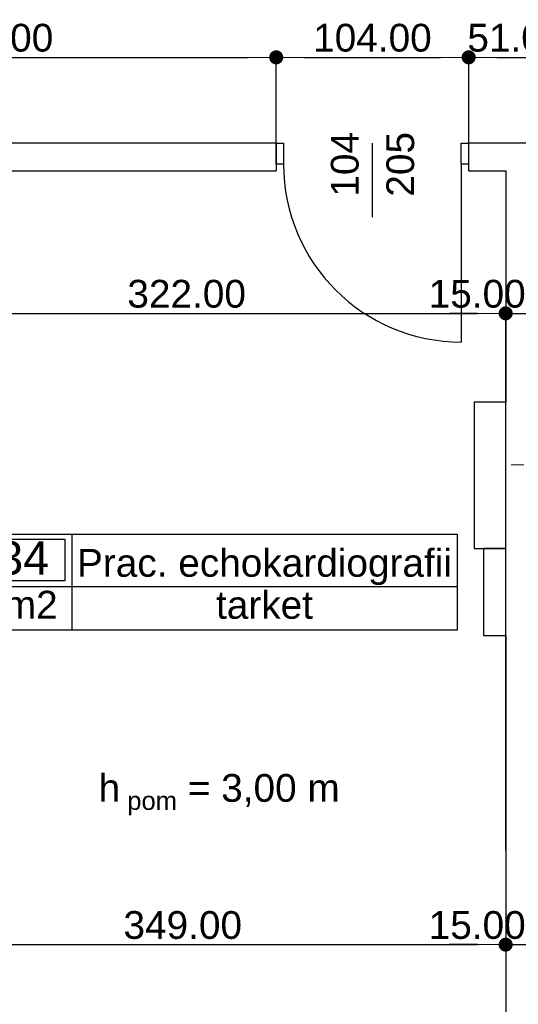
# Model space of a CAD drawing. Header units: millimetres. Extents: x -175445 to -20415, y -559200 to 231527.
# Tile 181 of 256: x -116087 to -113392, y -101630 to -96310. Entities that reach past the tile are written whole.
import ezdxf
from ezdxf.enums import TextEntityAlignment as Align

# ---------------------------------------------------------------- set-up
doc = ezdxf.new("R2010")
doc.units = ezdxf.units.MM
doc.header["$MEASUREMENT"] = 0
for name, color, linetype in [('Drzwi', 7, 'Continuous'), ('Linia', 7, 'Continuous'), ('Obiekt', 7, 'Continuous'), ('Strefa', 7, 'Continuous'), ('Słup', 7, 'Continuous'), ('Tekst', 7, 'Continuous'), ('Wymiary', 63, 'Continuous'), ('Ściana', 7, 'Continuous')]:
    doc.layers.add(name, color=color, linetype=linetype)
doc.styles.add('Arial', font='txt')
doc.styles.add('Times new roman', font='txt')
doc.dimstyles.new('GENERATED_STYLE__3', dxfattribs={"dimtxt": 150, "dimasz": 152, "dimexe": 0.18, "dimexo": 0, "dimgap": 0.09, "dimtad": 1, "dimlfac": 0.1, "dimzin": 0, "dimdsep": 46, "dimtxsty": 'Arial', "dimblk": 'ARROWHEAD_11', "dimblk1": 'ARROWHEAD_11', "dimblk2": 'ARROWHEAD_11', "dimcen": 0.09, "dimclrd": 114, "dimclre": 114, "dimclrt": 114, "dimazin": 0, "dimtfac": 1, "dimtdec": 4, "dimtmove": 2, "dimatfit": 3, "dimfxl": 1, "dimtolj": 1, "dimtzin": 0, "dimarcsym": 0})

# ---------------------------------------------------------------- blocks, each defined once
blk = doc.blocks.new('Prac. echokardiografii_3_34_36', base_point=(-110113, 29542.7))
at = {"layer": 'Strefa'}
for p, q in [((-110847.1, 29825.5), (-108029.4, 29825.5)), ((-110847.1, 29307), (-110847.1, 29825.5)), ((-110810.4, 29799.6), (-110149.7, 29799.6)), ((-110810.4, 29573.3), (-110810.4, 29799.6)), ((-110149.7, 29799.6), (-110149.7, 29573.3)), ((-110113, 29825.5), (-110113, 29307)), ((-108029.4, 29825.5), (-108029.4, 29307)), ((-110847.1, 29542.7), (-108029.4, 29542.7)), ((-110149.7, 29573.3), (-110810.4, 29573.3)), ((-108029.4, 29307), (-110847.1, 29307))]:
    blk.add_line(p, q, dxfattribs=at)
at = {"layer": 'Strefa', "style": 'Arial'}
for tag, height, p in [('ROOM_NUMBER', 180, (-110480.1, 29697.6)), ('ROOM_NAME', 150, (-109071.2, 29671.1)), ('floor_f', 150, (-109071.2, 29444)), ('ROOM_CALC_AREA', 150, (-110480.1, 29445.2))]:
    blk.add_attdef(tag, text='', height=height, dxfattribs=at).set_placement(p, align=Align.MIDDLE_CENTER)
blk = doc.blocks.new('ARROWHEAD_11')
at = {"color": 0, "linetype": 'Continuous', "lineweight": 0}
blk.add_line((0, 0), (-1, 0), dxfattribs=at)
at = {"color": 0, "linetype": 'Continuous', "lineweight": 0, "const_width": 0.25, "flags": 128}
blk.add_lwpolyline([(-0.125, 0, 1), (0.125, 0, 1)], format="xyb", close=True, dxfattribs=at)
blk = doc.blocks.new('*D3594')
at = {"layer": 'Defpoints', "color": 0}
for p in [(-114700.7, -96513.6), (-117750.7, -96976.6), (-114700.7, -96976.6)]:
    blk.add_point(p, dxfattribs=at)
at = {"layer": 'Wymiary', "color": 114, "lineweight": -2}
for p, q in [((-117750.7, -96976.6), (-117750.7, -96513.5)), ((-117598.7, -96513.6), (-114852.7, -96513.6)), ((-114700.7, -96976.6), (-114700.7, -96513.5))]:
    blk.add_line(p, q, dxfattribs=at)
at = {"layer": 'Wymiary', "color": 114, "lineweight": -2, "xscale": 152, "yscale": 152, "zscale": 152, "rotation": 180}
blk.add_blockref('ARROWHEAD_11', (-117750.7, -96513.6), dxfattribs=at)
at = {"layer": 'Wymiary', "color": 114, "lineweight": -2, "xscale": 152, "yscale": 152, "zscale": 152}
blk.add_blockref('ARROWHEAD_11', (-114700.7, -96513.6), dxfattribs=at)
at = {"layer": 'Wymiary', "color": 114, "lineweight": 13, "insert": (-116225.7, -96408.6), "char_height": 150, "attachment_point": 5, "style": 'Arial'}
blk.add_mtext('\\A1;305.00', dxfattribs=at)
blk = doc.blocks.new('*D3595')
at = {"layer": 'Defpoints', "color": 0}
for p in [(-113660.7, -96513.6), (-114700.7, -96976.6), (-113660.7, -96976.6)]:
    blk.add_point(p, dxfattribs=at)
at = {"layer": 'Wymiary', "color": 114, "lineweight": -2}
for p, q in [((-114700.7, -96976.6), (-114700.7, -96513.5)), ((-114548.7, -96513.6), (-113812.7, -96513.6)), ((-113660.7, -96976.6), (-113660.7, -96513.5))]:
    blk.add_line(p, q, dxfattribs=at)
at = {"layer": 'Wymiary', "color": 114, "lineweight": -2, "xscale": 152, "yscale": 152, "zscale": 152, "rotation": 180}
blk.add_blockref('ARROWHEAD_11', (-114700.7, -96513.6), dxfattribs=at)
at = {"layer": 'Wymiary', "color": 114, "lineweight": -2, "xscale": 152, "yscale": 152, "zscale": 152}
blk.add_blockref('ARROWHEAD_11', (-113660.7, -96513.6), dxfattribs=at)
at = {"layer": 'Wymiary', "color": 114, "lineweight": 13, "insert": (-114180.7, -96408.6), "char_height": 150, "attachment_point": 5, "style": 'Arial'}
blk.add_mtext('\\A1;104.00', dxfattribs=at)
blk = doc.blocks.new('*D3596')
at = {"layer": 'Defpoints', "color": 0}
for p in [(-113150.7, -96513.6), (-113660.7, -96976.6), (-113150.7, -96976.6)]:
    blk.add_point(p, dxfattribs=at)
at = {"layer": 'Wymiary', "color": 114, "lineweight": -2}
for p, q in [((-113660.7, -96976.6), (-113660.7, -96513.5)), ((-113508.7, -96513.6), (-113302.7, -96513.6)), ((-113150.7, -96976.6), (-113150.7, -96513.5))]:
    blk.add_line(p, q, dxfattribs=at)
at = {"layer": 'Wymiary', "color": 114, "lineweight": -2, "xscale": 152, "yscale": 152, "zscale": 152, "rotation": 180}
blk.add_blockref('ARROWHEAD_11', (-113660.7, -96513.6), dxfattribs=at)
at = {"layer": 'Wymiary', "color": 114, "lineweight": -2, "xscale": 152, "yscale": 152, "zscale": 152}
blk.add_blockref('ARROWHEAD_11', (-113150.7, -96513.6), dxfattribs=at)
at = {"layer": 'Wymiary', "color": 114, "lineweight": 13, "insert": (-113405.7, -96408.6), "char_height": 150, "attachment_point": 5, "style": 'Arial'}
blk.add_mtext('\\A1;51.00', dxfattribs=at)
blk = doc.blocks.new('*D3631')
at = {"layer": 'Defpoints', "color": 0}
for p in [(-116680.7, -97126.6), (-113460.7, -97896.9), (-113460.7, -100796.6)]:
    blk.add_point(p, dxfattribs=at)
at = {"layer": 'Wymiary', "color": 114, "lineweight": -2}
for p, q in [((-116680.7, -97126.6), (-116680.7, -97897.1)), ((-116528.7, -97896.9), (-113612.7, -97896.9)), ((-113460.7, -100796.6), (-113460.7, -97896.7))]:
    blk.add_line(p, q, dxfattribs=at)
at = {"layer": 'Wymiary', "color": 114, "lineweight": -2, "xscale": 152, "yscale": 152, "zscale": 152, "rotation": 180}
blk.add_blockref('ARROWHEAD_11', (-116680.7, -97896.9), dxfattribs=at)
at = {"layer": 'Wymiary', "color": 114, "lineweight": -2, "xscale": 152, "yscale": 152, "zscale": 152}
blk.add_blockref('ARROWHEAD_11', (-113460.7, -97896.9), dxfattribs=at)
at = {"layer": 'Wymiary', "color": 114, "lineweight": 13, "insert": (-115184.6, -97791.9), "char_height": 150, "attachment_point": 5, "style": 'Arial'}
blk.add_mtext('\\A1;322.00', dxfattribs=at)
blk = doc.blocks.new('*D3632')
at = {"layer": 'Defpoints', "color": 0}
for p in [(-113310.7, -97896.9), (-113460.7, -100796.6), (-113310.7, -100796.6)]:
    blk.add_point(p, dxfattribs=at)
at = {"layer": 'Wymiary', "color": 114, "lineweight": -2}
for p, q in [((-113612.7, -97896.9), (-113764.7, -97896.9)), ((-113460.7, -100796.6), (-113460.7, -97896.7)), ((-113460.7, -97896.9), (-113310.7, -97896.9)), ((-113310.7, -100796.6), (-113310.7, -97896.7)), ((-113158.7, -97896.9), (-113006.7, -97896.9))]:
    blk.add_line(p, q, dxfattribs=at)
at = {"layer": 'Wymiary', "color": 114, "lineweight": -2, "xscale": 152, "yscale": 152, "zscale": 152}
blk.add_blockref('ARROWHEAD_11', (-113460.7, -97896.9), dxfattribs=at)
at = {"layer": 'Wymiary', "color": 114, "lineweight": -2, "xscale": 152, "yscale": 152, "zscale": 152, "rotation": 180}
blk.add_blockref('ARROWHEAD_11', (-113310.7, -97896.9), dxfattribs=at)
at = {"layer": 'Wymiary', "color": 114, "lineweight": 13, "insert": (-113614.6, -97791.9), "char_height": 150, "attachment_point": 5, "style": 'Arial'}
blk.add_mtext('\\A1;15.00', dxfattribs=at)
blk = doc.blocks.new('*D3681')
at = {"layer": 'Defpoints', "color": 0}
for p in [(-116950.7, -100796.6), (-113460.7, -100796.6), (-113460.7, -101307.3)]:
    blk.add_point(p, dxfattribs=at)
at = {"layer": 'Wymiary', "color": 114, "lineweight": -2}
for p, q in [((-116950.7, -100796.6), (-116950.7, -101307.5)), ((-113460.7, -100796.6), (-113460.7, -101307.5)), ((-116798.7, -101307.3), (-113612.7, -101307.3))]:
    blk.add_line(p, q, dxfattribs=at)
at = {"layer": 'Wymiary', "color": 114, "lineweight": -2, "xscale": 152, "yscale": 152, "zscale": 152, "rotation": 180}
blk.add_blockref('ARROWHEAD_11', (-116950.7, -101307.3), dxfattribs=at)
at = {"layer": 'Wymiary', "color": 114, "lineweight": -2, "xscale": 152, "yscale": 152, "zscale": 152}
blk.add_blockref('ARROWHEAD_11', (-113460.7, -101307.3), dxfattribs=at)
at = {"layer": 'Wymiary', "color": 114, "lineweight": 13, "insert": (-115205.7, -101202.3), "char_height": 150, "attachment_point": 5, "style": 'Arial'}
blk.add_mtext('\\A1;349.00', dxfattribs=at)
blk = doc.blocks.new('*D3682')
at = {"layer": 'Defpoints', "color": 0}
for p in [(-113460.7, -100796.6), (-113310.7, -100796.6), (-113310.7, -101307.3)]:
    blk.add_point(p, dxfattribs=at)
at = {"layer": 'Wymiary', "color": 114, "lineweight": -2}
for p, q in [((-113460.7, -100796.6), (-113460.7, -101307.5)), ((-113310.7, -100796.6), (-113310.7, -101307.5)), ((-113612.7, -101307.3), (-113764.7, -101307.3)), ((-113460.7, -101307.3), (-113310.7, -101307.3)), ((-113158.7, -101307.3), (-113006.7, -101307.3))]:
    blk.add_line(p, q, dxfattribs=at)
at = {"layer": 'Wymiary', "color": 114, "lineweight": -2, "xscale": 152, "yscale": 152, "zscale": 152}
blk.add_blockref('ARROWHEAD_11', (-113460.7, -101307.3), dxfattribs=at)
at = {"layer": 'Wymiary', "color": 114, "lineweight": -2, "xscale": 152, "yscale": 152, "zscale": 152, "rotation": 180}
blk.add_blockref('ARROWHEAD_11', (-113310.7, -101307.3), dxfattribs=at)
at = {"layer": 'Wymiary', "color": 114, "lineweight": 13, "insert": (-113614.6, -101202.3), "char_height": 150, "attachment_point": 5, "style": 'Arial'}
blk.add_mtext('\\A1;15.00', dxfattribs=at)

msp = doc.modelspace()

# ---------------------------------------------------------------- linework, layer by layer
at = {"layer": 'Drzwi'}
for p, q in [((-114700.722, -96976.604), (-114660.722, -96976.604)), ((-114700.722, -97091.604), (-114700.722, -96976.604)), ((-114700.722, -96976.604), (-114700.722, -97091.604)), ((-114660.722, -96976.604), (-114660.722, -97091.604)), ((-113700.722, -97091.604), (-113700.722, -96976.604)), ((-113700.722, -96976.604), (-113660.722, -96976.604)), ((-113660.722, -96976.604), (-113660.722, -97091.604)), ((-113660.722, -96976.604), (-113660.722, -97091.604)), ((-114660.722, -97091.604), (-114700.722, -97091.604)), ((-113660.722, -97091.604), (-113700.722, -97091.604)), ((-113700.722, -97091.604), (-113700.722, -98051.604))]:
    msp.add_line(p, q, dxfattribs=at)
msp.add_arc((-113700.722, -97091.604), 960, 180, 270, dxfattribs=at)
at = {"layer": 'Linia', "color": 150, "lineweight": 13}
msp.add_line((-113431.073, -98715.048), (-113362.158, -98715.048), dxfattribs=at)
at = {"layer": 'Obiekt'}
msp.add_line((-114180.722, -97377.983), (-114180.722, -96976.604), dxfattribs=at)
at = {"layer": 'Słup'}
for p, q in [((-113460.722, -98376.604), (-113630.722, -98376.604)), ((-113630.722, -98376.604), (-113630.722, -99166.604)), ((-113630.722, -99166.604), (-113460.722, -99166.604)), ((-113460.722, -99166.604), (-113580.722, -99166.604)), ((-113580.722, -99166.604), (-113580.722, -99636.604)), ((-113580.722, -99636.604), (-113460.722, -99636.604))]:
    msp.add_line(p, q, dxfattribs=at)
at = {"layer": 'Ściana'}
for p, q in [((-114700.722, -96976.604), (-114700.722, -97091.604)), ((-113660.722, -96976.604), (-113660.722, -97091.604)), ((-114700.722, -97091.604), (-114700.722, -97126.604)), ((-113660.722, -97091.604), (-113660.722, -97126.604))]:
    msp.add_line(p, q, dxfattribs=at)
at = {"layer": 'Ściana', "flags": 128}
for points in [[(-114700.722, -96976.604), (-117750.722, -96976.604)], [(-113150.722, -96976.604), (-113660.722, -96976.604)], [(-116680.722, -97126.604), (-114700.722, -97126.604)], [(-113660.722, -97126.604), (-113460.722, -97126.604)], [(-113460.722, -97126.604), (-113460.722, -98376.604)], [(-113460.722, -99636.604), (-113460.722, -104466.604)]]:
    msp.add_lwpolyline(points, dxfattribs=at)

# ---------------------------------------------------------------- block references
at = {"layer": 'Strefa'}
ref = msp.add_blockref('Prac. echokardiografii_3_34_36', (-115805.785, -99373.197), dxfattribs=at)
ref.add_attrib('ROOM_NAME', 'Prac. echokardiografii', dxfattribs={"color": 7, "height": 150, "style": 'Arial'}).set_placement((-114763.942, -99244.796), align=Align.MIDDLE_CENTER)
ref.add_attrib('ROOM_NUMBER', '3/34', dxfattribs={"color": 7, "height": 180, "style": 'Arial'}).set_placement((-116172.805, -99218.249), align=Align.MIDDLE_CENTER)
ref.add_attrib('ROOM_CALC_AREA', '24 m2', dxfattribs={"color": 7, "height": 150, "style": 'Arial'}).set_placement((-116172.805, -99470.696), align=Align.MIDDLE_CENTER)
ref.add_attrib('floor_f', 'tarket', dxfattribs={"color": 7, "height": 150, "style": 'Arial'}).set_placement((-114763.942, -99471.879), align=Align.MIDDLE_CENTER)

# ---------------------------------------------------------------- texts
at = {"layer": 'Obiekt', "char_height": 150, "attachment_point": 7, "rotation": 90, "style": 'Arial'}
for s, insert in [('\\A1;{\\fArial|b0|i0|c238|p38;104}', (-114253.254, -97266.431)), ('\\A1;{\\fArial|b0|i0|c238|p38;205}', (-113953.254, -97266.431))]:
    msp.add_mtext(s, dxfattribs=dict(at, insert=insert))
at = {"layer": 'Tekst', "insert": (-115009.012, -100341.863), "char_height": 150, "attachment_point": 2, "style": 'Times new roman'}
msp.add_mtext('\\A1;{\\fArial|b0|i0|c0|p38;h\\fArial|b0|i0|c0|p38;\\A1{\\H.66x;\\S ^  pom;}\\fArial|b0|i0|c0|p38; = 3,00 m}', dxfattribs=at)

# ---------------------------------------------------------------- dimensions: what is measured, and where the dimension line sits
at = {"layer": 'Wymiary', "color": 114, "lineweight": 13}
for base, p1, p2, picture, middle in [((-114700.722, -96513.632), (-117750.722, -96976.604), (-114700.722, -96976.604), '*D3594', (-116225.722, -96408.632)), ((-113660.722, -96513.632), (-114700.722, -96976.604), (-113660.722, -96976.604), '*D3595', (-114180.722, -96408.632)), ((-113150.722, -96513.632), (-113660.722, -96976.604), (-113150.722, -96976.604), '*D3596', (-113405.722, -96408.632)), ((-113460.722, -97896.917), (-116680.722, -97126.604), (-113460.722, -100796.604), '*D3631', (-115184.551, -97791.917)), ((-113310.722, -97896.917), (-113460.722, -100796.604), (-113310.722, -100796.604), '*D3632', (-113614.551, -97791.917)), ((-113460.722, -101307.312), (-116950.722, -100796.604), (-113460.722, -100796.604), '*D3681', (-115205.722, -101202.312)), ((-113310.722, -101307.312), (-113460.722, -100796.604), (-113310.722, -100796.604), '*D3682', (-113614.551, -101202.312))]:
    dim = msp.add_linear_dim(base=base, p1=p1, p2=p2, dimstyle='GENERATED_STYLE__3', dxfattribs=at)
    dim.commit()
    dim.dimension.update_dxf_attribs({"geometry": picture, "text_midpoint": middle, "dimtype": 160})

doc.saveas('drawing.dxf')
